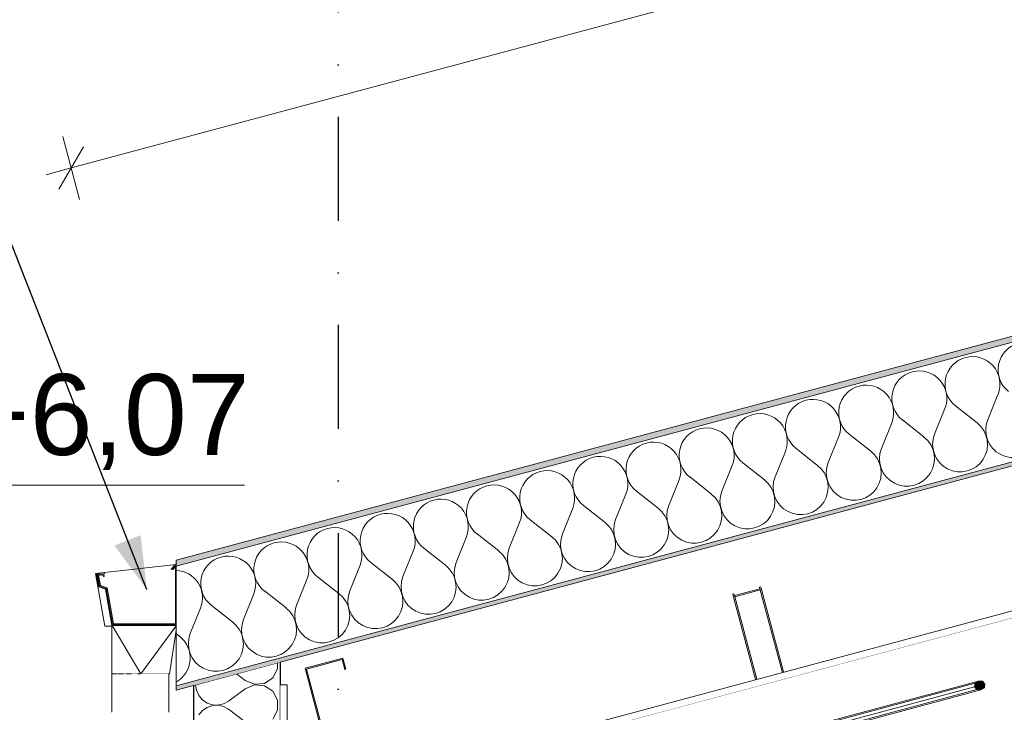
# Model space of a CAD drawing. Header units: millimetres. Extents: x -12989 to 381717, y -50461 to 30884.
# Tile 26 of 63: x 363235 to 364938, y -40151 to -38953. Entities that reach past the tile are written whole.
import ezdxf
from ezdxf.enums import TextEntityAlignment as Align

# ---------------------------------------------------------------- set-up
doc = ezdxf.new("R2010")
doc.units = ezdxf.units.MM
doc.header["$MEASUREMENT"] = 0
doc.linetypes.add('Kropki i Kreski', pattern=[360, 180, -90, 0, -90])
doc.linetypes.add('Wipeout_Contour', pattern=[1000, 0, -1000])
for name, color, linetype in [('A_WYM_SYTUACJA', 7, 'Continuous'), ('AS_Belki.Import IFC', 7, 'Continuous'), ('AS_Blachy.Import IFC', 7, 'Continuous'), ('Nowe_04-ŚCIANY DZIAŁOWE', 7, 'Continuous'), ('Nowe_A__DACHY', 7, 'Continuous'), ('Nowe_A__SCIANY', 7, 'Continuous'), ('Nowe_A_WN_WYPOSAZENIE', 7, 'Continuous'), ('Nowe_A_WYM', 7, 'Continuous'), ('Nowe_Drzwi Archicad', 7, 'Continuous'), ('Nowe_Warstwa IFC.Import IFC', 7, 'Continuous')]:
    doc.layers.add(name, color=color, linetype=linetype)
for name, color, linetype, lineweight in [('A_WYM_SYTUACJA_Nr_pióra__1', 7, 'Continuous', 13), ('A_WYM_SYTUACJA_Nr_pióra__45', 7, 'Continuous', 15), ('A_WYM_SYTUACJA_Nr_pióra__85', 7, 'Continuous', 13), ('AS_Belki.Import IFC_Nr_pióra__1', 7, 'Continuous', 13), ('AS_Belki.Import IFC_Nr_pióra__90', 7, 'Continuous', 13), ('AS_Blachy.Import IFC_Nr_pióra__4', 7, 'Continuous', 13), ('Nowe_A__DACHY_Nr_pióra__52', 7, 'Continuous', 15), ('Nowe_A__DACHY_Nr_pióra__72', 7, 'Continuous', 13), ('Nowe_A__SCIANY_Nr_pióra__27', 7, 'Continuous', 25), ('Nowe_A_OZN_ODNOSNIKI_Nr_pióra__85', 7, 'Continuous', 13), ('Nowe_A_WN_WYPOSAZENIE_Nr_pióra__2', 7, 'Continuous', 13), ('Nowe_A_WN_WYPOSAZENIE_Nr_pióra__24', 7, 'Continuous', 15), ('Nowe_A_WYM_Nr_pióra__1', 7, 'Continuous', 13), ('Nowe_A_WYM_Nr_pióra__45', 7, 'Continuous', 15), ('Nowe_A_WYM_Nr_pióra__85', 7, 'Continuous', 13), ('Nowe_Drzwi Archicad_Nr_pióra__101', 252, 'Continuous', 5), ('Nowe_Warstwa IFC.Import IFC_Nr_pióra__1', 7, 'Continuous', 13), ('Nowe_Warstwa IFC.Import IFC_Nr_pióra__25', 7, 'Continuous', 25)]:
    doc.layers.add(name, color=color, linetype=linetype, lineweight=lineweight)
for name, color, linetype, lineweight, true_color in [('Nowe_A__DACHY_Nr_pióra__162', 7, 'Continuous', 5, 0x6a6a6a), ('Nowe_A__DACHY_Nr_pióra__174', 7, 'Continuous', 5, 0x6a6a6a), ('Nowe_A__SCIANY_Nr_pióra__174', 7, 'Continuous', 5, 0x6a6a6a)]:
    doc.layers.add(name, color=color, linetype=linetype, lineweight=lineweight, true_color=true_color)
doc.styles.add('STYL_AUTOMATYCZNY_1', font='arial.ttf')
doc.styles.add('STYL_AUTOMATYCZNY_5', font='arial.ttf')
doc.dimstyles.new('STYL_AUTOMATYCZNY__1', dxfattribs={"dimtxt": 139.999998, "dimasz": 57, "dimexe": 0.18, "dimexo": 0.0625, "dimgap": 0, "dimtad": 1, "dimdec": 0, "dimlfac": 0.1, "dimzin": 0, "dimdsep": 46, "dimtxsty": 'STYL_AUTOMATYCZNY_5', "dimblk": 'ARROWHEAD_6', "dimblk1": 'ARROWHEAD_6', "dimblk2": 'ARROWHEAD_6', "dimcen": 0.09, "dimse1": 1, "dimse2": 1, "dimclrd": 7, "dimclre": 7, "dimclrt": 7, "dimadec": 0, "dimazin": 0, "dimtfac": 1, "dimtdec": 4, "dimtmove": 0, "dimatfit": 3, "dimfxl": 0, "dimtolj": 1, "dimtzin": 0, "dimarcsym": 0})
doc.dimstyles.new('STYL_AUTOMATYCZNY__3', dxfattribs={"dimtxt": 0.18, "dimasz": 91.2, "dimexe": 0.18, "dimexo": 0.0625, "dimgap": 0, "dimtad": 0, "dimtih": 1, "dimtoh": 1, "dimdec": 4, "dimzin": 0, "dimdsep": 46, "dimcen": 0.09, "dimadec": 0, "dimazin": 0, "dimtfac": 1, "dimtdec": 4, "dimtmove": 0, "dimatfit": 3, "dimldrblk": 'ARROWHEAD_5', "dimfxl": 0, "dimtolj": 1, "dimtzin": 0, "dimarcsym": 0})

# ---------------------------------------------------------------- blocks, each defined once
blk = doc.blocks.new('*X9', base_point=(363535.4, -45960.6))
at = {"layer": 'Nowe_A__SCIANY_Nr_pióra__174', "color": 251, "linetype": 'Continuous', "lineweight": 5, "true_color": 0x6a6a6a}
for p, q in [((363680.8, -40076.4), (363680.8, -40066)), ((363624.7, -40096.3), (363609.7, -40085)), ((363672.5, -40091.8), (363680.8, -40076.4)), ((363539, -40104), (363540.3, -40113.2)), ((363624.7, -40096.3), (363640.7, -40103)), ((363640.7, -40103.9), (363624.7, -40110.6)), ((363640.7, -40103), (363658, -40101.4)), ((363658, -40105.5), (363640.7, -40103.9)), ((363658, -40101.4), (363672.5, -40091.8)), ((363672.5, -40115.1), (363658, -40105.5)), ((363540.3, -40113.2), (363544.3, -40122.2)), ((363544.3, -40122.2), (363550.6, -40129.8)), ((363624.7, -40110.6), (363596.1, -40132)), ((363680.8, -40130.5), (363672.5, -40115.1)), ((363550.6, -40129.8), (363558.7, -40135.4)), ((363558.7, -40135.4), (363568.1, -40138.5)), ((363568.1, -40139.8), (363558.7, -40142.9)), ((363568.1, -40138.5), (363577.9, -40139)), ((363577.9, -40139.3), (363568.1, -40139.8)), ((363577.9, -40139), (363587.5, -40136.8)), ((363587.5, -40141.5), (363577.9, -40139.3)), ((363587.5, -40136.8), (363596.1, -40132)), ((363596.1, -40146.3), (363587.5, -40141.5)), ((363680.8, -40147.9), (363680.8, -40130.5)), ((363550.6, -40148.5), (363544.3, -40156.1)), ((363558.7, -40142.9), (363550.6, -40148.5)), ((363624.7, -40167.7), (363596.1, -40146.3)), ((363672.5, -40163.2), (363680.8, -40147.9))]:
    blk.add_line(p, q, dxfattribs=at)
blk = doc.blocks.new('ElemPrzekroju_1_1', base_point=(363535.4, -45960.6))
at = {"color": 254, "linetype": 'Wipeout_Contour', "lineweight": 0, "ltscale": 5854869.738324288}
blk.add_wipeout([(363685.4, -40640.6), (363685.4, -40064.8), (363535.4, -40104.9), (363535.4, -40640.6), (363555.4, -40660.6), (363535.4, -40680.6), (363535.4, -41640.6), (363555.4, -41660.6), (363535.4, -41680.6), (363535.4, -41960.6), (363685.4, -41960.6), (363685.4, -41680.6), (363665.4, -41660.6), (363685.4, -41640.6), (363685.4, -40680.6), (363665.4, -40660.6)], dxfattribs=at).dxf.layer = 'Nowe_A__SCIANY'
at = {"layer": 'Nowe_A__SCIANY_Nr_pióra__27', "color": 7, "linetype": 'Continuous', "lineweight": 25}
for p, q in [((363685.4, -40064.8), (363535.4, -40104.9)), ((363685.4, -40064.8), (363685.4, -40640.6)), ((363535.4, -40104.9), (363535.4, -40640.6))]:
    blk.add_line(p, q, dxfattribs=at)
at = {"layer": 'Nowe_A__SCIANY', "lineweight": 0}
blk.add_blockref('*X9', (363535.4, -45960.6), dxfattribs=at)
blk = doc.blocks.new('ElemPrzekroju_10_1', base_point=(363535.4, -45960.6))
at = {"color": 254, "linetype": 'Wipeout_Contour', "lineweight": 0, "ltscale": 9505843.940757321}
blk.add_wipeout([(363505.4, -39896), (363365.9, -39911.1), (363382.1, -40002.7), (363393.9, -40002.7), (363393.9, -39999.8), (363383.1, -39938.5), (363371.6, -39934.3), (363367.7, -39912.3), (363381.1, -39909.9), (363381.4, -39911.6), (363379.9, -39911.8), (363380.8, -39916.6), (363379.3, -39916.8), (363378.7, -39913.4), (363371.1, -39914.7), (363374.2, -39932.1), (363385.8, -39936.3), (363396.7, -39998.2), (363503.9, -39998.2), (363503.9, -39900.4), (363499.7, -39904.7), (363498.6, -39903.6), (363497.5, -39904.7), (363496.5, -39903.6), (363502.9, -39897.2), (363505.4, -39897.2)], dxfattribs=at).dxf.layer = 'Nowe_A_WN_WYPOSAZENIE'
at = {"layer": 'Nowe_A_WN_WYPOSAZENIE_Nr_pióra__2', "color": 7, "linetype": 'Continuous', "lineweight": 13}
for p, q in [((363505.4, -39896), (363365.9, -39911.1)), ((363365.9, -39911.1), (363382.1, -40002.7)), ((363382.1, -40002.7), (363393.9, -40002.7))]:
    blk.add_line(p, q, dxfattribs=at)
blk = doc.blocks.new('ElemPrzekroju_12_1', base_point=(363535.4, -45960.6))
at = {"layer": 'Nowe_Drzwi Archicad_Nr_pióra__101', "color": 252, "linetype": 'Continuous', "lineweight": 5}
for p, q in [((364011.9, -40368.3), (367073, -39548.1)), ((364012.5, -40370.2), (367073.5, -39550)), ((364514.8, -39934.9), (364516.8, -39934.3)), ((364515.6, -39937.8), (364514.8, -39934.9)), ((364516.8, -39934.3), (364518.1, -39939.2)), ((364468.5, -39947.3), (364470.4, -39946.8)), ((364469.8, -39952.1), (364468.5, -39947.3)), ((364518.1, -39939.2), (364469.8, -39952.1)), ((364561.3, -40293.6), (364469.8, -39952.1)), ((364470.4, -39946.8), (364471.2, -39949.7)), ((364471.2, -39949.7), (364515.6, -39937.8)), ((364563.2, -40293), (364471.2, -39949.7)), ((364580.9, -40181.3), (364515.6, -39937.8)), ((364582.8, -40180.7), (364518.1, -39939.2))]:
    blk.add_line(p, q, dxfattribs=at)
blk = doc.blocks.new('ElemPrzekroju_16_1', base_point=(363535.4, -45960.6))
at = {"color": 254, "linetype": 'Wipeout_Contour', "lineweight": 0, "ltscale": 2194110.132024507}
blk.add_wipeout([(363496.5, -39903.6), (363497.5, -39904.7), (363503.5, -39898.7), (363505.4, -39898.7), (363505.4, -39897.2), (363502.9, -39897.2)], dxfattribs=at).dxf.layer = 'Nowe_A_WN_WYPOSAZENIE'
at = {"color": 254, "linetype": 'Wipeout_Contour', "lineweight": 0, "ltscale": 1462376.91614216}
blk.add_wipeout([(363393.9, -39999.8), (363393.9, -39999.8), (363393.9, -40084.7), (363396.4, -40084.7)], dxfattribs=at).dxf.layer = 'Nowe_A_WN_WYPOSAZENIE'
at = {"color": 254, "linetype": 'Wipeout_Contour', "lineweight": 0, "ltscale": 1462386.217249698}
blk.add_wipeout([(363393.9, -39999.8), (363396.4, -40084.7), (363403.5, -40084.7), (363393.9, -40000)], dxfattribs=at).dxf.layer = 'Nowe_A_WN_WYPOSAZENIE'
at = {"color": 254, "linetype": 'Wipeout_Contour', "lineweight": 0, "ltscale": 1827994.10666102}
blk.add_wipeout([(363393.9, -40000), (363403.5, -40084.7), (363414.5, -40084.7), (363394.3, -40001.2), (363394.1, -40001.2)], dxfattribs=at).dxf.layer = 'Nowe_A_WN_WYPOSAZENIE'
at = {"color": 254, "linetype": 'Wipeout_Contour', "lineweight": 0, "ltscale": 1462429.976829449}
blk.add_wipeout([(363394.3, -40001.2), (363414.5, -40084.7), (363428.5, -40084.7), (363394.5, -40001.2)], dxfattribs=at).dxf.layer = 'Nowe_A_WN_WYPOSAZENIE'
at = {"color": 254, "linetype": 'Wipeout_Contour', "lineweight": 0, "ltscale": 1462459.611796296}
blk.add_wipeout([(363394.5, -40001.2), (363428.5, -40084.7), (363443.9, -40084.7), (363394.8, -40001.2)], dxfattribs=at).dxf.layer = 'Nowe_A_WN_WYPOSAZENIE'
at = {"color": 254, "linetype": 'Wipeout_Contour', "lineweight": 0, "ltscale": 1462710.137824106}
blk.add_wipeout([(363443.9, -40084.7), (363459.4, -40084.7), (363505.4, -40002.4), (363505.4, -40001.7)], dxfattribs=at).dxf.layer = 'Nowe_A_WN_WYPOSAZENIE'
at = {"color": 254, "linetype": 'Wipeout_Contour', "lineweight": 0, "ltscale": 1462739.492988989}
blk.add_wipeout([(363459.4, -40084.7), (363473.3, -40084.7), (363505.4, -40003.5), (363505.4, -40002.4)], dxfattribs=at).dxf.layer = 'Nowe_A_WN_WYPOSAZENIE'
at = {"color": 254, "linetype": 'Wipeout_Contour', "lineweight": 0, "ltscale": 1462764.627064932}
blk.add_wipeout([(363473.3, -40084.7), (363484.4, -40084.7), (363505.4, -40005.3), (363505.4, -40003.5)], dxfattribs=at).dxf.layer = 'Nowe_A_WN_WYPOSAZENIE'
at = {"color": 254, "linetype": 'Wipeout_Contour', "lineweight": 0, "ltscale": 1462783.177244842}
blk.add_wipeout([(363484.4, -40084.7), (363491.5, -40084.7), (363505.4, -40007.9), (363505.4, -40005.3)], dxfattribs=at).dxf.layer = 'Nowe_A_WN_WYPOSAZENIE'
at = {"color": 254, "linetype": 'Wipeout_Contour', "lineweight": 0, "ltscale": 1462793.282856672}
blk.add_wipeout([(363491.5, -40084.7), (363493.9, -40084.7), (363505.4, -40009.5), (363505.4, -40007.9)], dxfattribs=at).dxf.layer = 'Nowe_A_WN_WYPOSAZENIE'
at = {"color": 254, "linetype": 'Wipeout_Contour', "lineweight": 0, "ltscale": 1462636.382376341}
blk.add_wipeout([(363505.4, -40001.2), (363394.8, -40001.2), (363443.9, -40084.7), (363505.4, -40001.7)], dxfattribs=at).dxf.layer = 'Nowe_A_WN_WYPOSAZENIE'
at = {"layer": 'Nowe_A_WN_WYPOSAZENIE_Nr_pióra__2', "color": 7, "linetype": 'Continuous', "lineweight": 13}
for p, q in [((363394.1, -40084.7), (363393.9, -40084.7)), ((363396.4, -40084.7), (363396.2, -40084.7)), ((363397.1, -40084.7), (363396.4, -40084.7)), ((363403.5, -40084.7), (363403, -40084.7)), ((363405.1, -40084.7), (363403.5, -40084.7)), ((363414.5, -40084.7), (363414, -40084.7)), ((363418, -40084.7), (363414.5, -40084.7)), ((363428.5, -40084.7), (363427.9, -40084.7)), ((363438.4, -40084.7), (363428.5, -40084.7)), ((363443.9, -40084.7), (363443.6, -40084.7)), ((363459.4, -40084.7), (363443.9, -40084.7)), ((363473.3, -40084.7), (363459.4, -40084.7)), ((363484.4, -40084.7), (363473.3, -40084.7)), ((363486.5, -40084.7), (363484.4, -40084.7)), ((363491.5, -40084.7), (363486.8, -40084.7)), ((363492.5, -40084.7), (363491.5, -40084.7)), ((363493.9, -40084.7), (363492.6, -40084.7))]:
    blk.add_line(p, q, dxfattribs=at)
at = {"color": 254, "linetype": 'Wipeout_Contour', "lineweight": 0, "ltscale": 5118217.079789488}
blk.add_wipeout([(363367.7, -39912.3), (363371.6, -39934.3), (363383.1, -39938.5), (363394.1, -40001.2), (363505.4, -40001.2), (363505.4, -39999.7), (363395.4, -39999.7), (363384.4, -39937.4), (363372.9, -39933.2), (363369.4, -39913.5), (363379.9, -39911.7), (363379.9, -39911.8), (363381.4, -39911.6), (363381.1, -39909.9)], dxfattribs=at).dxf.layer = 'Nowe_A_WN_WYPOSAZENIE'
at = {"layer": 'Nowe_A_WN_WYPOSAZENIE_Nr_pióra__2', "color": 7, "linetype": 'Continuous', "lineweight": 13}
blk.add_line((363493.9, -40084.7), (363505.4, -40009.5), dxfattribs=at)
at = {"color": 254, "linetype": 'Wipeout_Contour', "lineweight": 0, "ltscale": 6946649.392076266}
blk.add_wipeout([(363503.5, -39898.7), (363498.6, -39903.6), (363499.7, -39904.7), (363503.9, -39900.4), (363503.9, -39998.2), (363396.7, -39998.2), (363385.8, -39936.3), (363374.2, -39932.1), (363371.1, -39914.7), (363378.7, -39913.4), (363379.3, -39916.8), (363380.8, -39916.6), (363379.9, -39911.7), (363369.4, -39913.5), (363372.9, -39933.2), (363384.4, -39937.4), (363395.4, -39999.7), (363505.4, -39999.7), (363505.4, -39898.7)], dxfattribs=at).dxf.layer = 'Nowe_A_WN_WYPOSAZENIE'
at = {"layer": 'Nowe_A_WN_WYPOSAZENIE_Nr_pióra__2', "color": 7, "linetype": 'Continuous', "lineweight": 13}
for p, q in [((363502.9, -39897.2), (363496.5, -39903.6)), ((363505.4, -39897.2), (363502.9, -39897.2)), ((363381.1, -39909.9), (363367.7, -39912.3)), ((363367.7, -39912.3), (363371.6, -39934.3)), ((363379.9, -39911.8), (363381.4, -39911.6)), ((363381.4, -39911.6), (363381.1, -39909.9)), ((363496.5, -39903.6), (363497.5, -39904.7)), ((363497.5, -39904.7), (363498.6, -39903.6)), ((363371.6, -39934.3), (363383.1, -39938.5)), ((363383.1, -39938.5), (363394.1, -40001.2)), ((363393.9, -40084.7), (363393.9, -39999.8)), ((363394.1, -40001.2), (363505.4, -40001.2)), ((363443.9, -40084.7), (363394.8, -40001.2)), ((363443.9, -40084.7), (363505.4, -40001.7))]:
    blk.add_line(p, q, dxfattribs=at)
at = {"layer": 'Nowe_A_WN_WYPOSAZENIE_Nr_pióra__24', "color": 7, "linetype": 'Continuous', "lineweight": 15}
for p, q in [((363503.5, -39898.7), (363498.6, -39903.6)), ((363503.9, -39900.4), (363499.7, -39904.7)), ((363505.4, -39898.7), (363503.5, -39898.7)), ((363503.9, -39900.4), (363503.9, -39998.2)), ((363379.9, -39911.7), (363369.4, -39913.5)), ((363369.4, -39913.5), (363372.9, -39933.2)), ((363378.7, -39913.4), (363371.1, -39914.7)), ((363371.1, -39914.7), (363374.2, -39932.1)), ((363378.7, -39913.4), (363379.3, -39916.8)), ((363380.8, -39916.6), (363379.3, -39916.8)), ((363379.9, -39911.7), (363380.8, -39916.6)), ((363498.6, -39903.6), (363499.7, -39904.7)), ((363372.9, -39933.2), (363384.4, -39937.4)), ((363374.2, -39932.1), (363385.8, -39936.3)), ((363385.8, -39936.3), (363396.7, -39998.2)), ((363384.4, -39937.4), (363395.4, -39999.7)), ((363505.4, -39999.7), (363395.4, -39999.7)), ((363503.9, -39998.2), (363396.7, -39998.2))]:
    blk.add_line(p, q, dxfattribs=at)
blk = doc.blocks.new('ElemPrzekroju_17_1', base_point=(363535.4, -45960.6))
at = {"color": 254, "linetype": 'Wipeout_Contour', "lineweight": 0, "ltscale": 1462787.264379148}
blk.add_wipeout([(363486.6, -40151.5), (363492.6, -40151.5), (363492.6, -40084.7), (363486.6, -40084.7)], dxfattribs=at).dxf.layer = 'Nowe_A_WN_WYPOSAZENIE'
at = {"color": 254, "linetype": 'Wipeout_Contour', "lineweight": 0, "ltscale": 1462753.26908695}
blk.add_wipeout([(363486.6, -40084.7), (363475.5, -40084.7), (363475.5, -40151.5), (363486.6, -40151.5)], dxfattribs=at).dxf.layer = 'Nowe_A_WN_WYPOSAZENIE'
at = {"layer": 'Nowe_A_WN_WYPOSAZENIE_Nr_pióra__2', "color": 7, "linetype": 'Continuous', "lineweight": 13}
for p, q in [((363492.6, -40084.7), (363492.5, -40084.7)), ((363492.6, -40151.5), (363492.6, -40084.7))]:
    blk.add_line(p, q, dxfattribs=at)
at = {"color": 254, "linetype": 'Wipeout_Contour', "lineweight": 0, "ltscale": 1462701.184847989}
blk.add_wipeout([(363475.5, -40084.7), (363460.4, -40084.7), (363460.4, -40151.5), (363475.5, -40151.5)], dxfattribs=at).dxf.layer = 'Nowe_A_WN_WYPOSAZENIE'
at = {"color": 254, "linetype": 'Wipeout_Contour', "lineweight": 0, "ltscale": 1462637.29421609}
blk.add_wipeout([(363460.4, -40084.7), (363443.3, -40084.7), (363443.3, -40151.5), (363460.4, -40151.5)], dxfattribs=at).dxf.layer = 'Nowe_A_WN_WYPOSAZENIE'
at = {"color": 254, "linetype": 'Wipeout_Contour', "lineweight": 0, "ltscale": 1462569.302972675}
blk.add_wipeout([(363426.2, -40151.5), (363443.3, -40151.5), (363443.3, -40084.7), (363426.2, -40084.7)], dxfattribs=at).dxf.layer = 'Nowe_A_WN_WYPOSAZENIE'
at = {"layer": 'Nowe_A_WN_WYPOSAZENIE_Nr_pióra__2', "color": 7, "linetype": 'Continuous', "lineweight": 13}
for p, q in [((363443.3, -40084.7), (363438.4, -40084.7)), ((363443.6, -40084.7), (363443.3, -40084.7))]:
    blk.add_line(p, q, dxfattribs=at)
at = {"color": 254, "linetype": 'Wipeout_Contour', "lineweight": 0, "ltscale": 1462505.412190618}
blk.add_wipeout([(363411.2, -40084.7), (363411.2, -40151.5), (363426.2, -40151.5), (363426.2, -40084.7)], dxfattribs=at).dxf.layer = 'Nowe_A_WN_WYPOSAZENIE'
at = {"layer": 'Nowe_A_WN_WYPOSAZENIE_Nr_pióra__2', "color": 7, "linetype": 'Continuous', "lineweight": 13}
blk.add_line((363427.9, -40084.7), (363426.2, -40084.7), dxfattribs=at)
at = {"color": 254, "linetype": 'Wipeout_Contour', "lineweight": 0, "ltscale": 1462453.328428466}
blk.add_wipeout([(363400, -40084.7), (363400, -40151.5), (363411.2, -40151.5), (363411.2, -40084.7)], dxfattribs=at).dxf.layer = 'Nowe_A_WN_WYPOSAZENIE'
at = {"layer": 'Nowe_A_WN_WYPOSAZENIE_Nr_pióra__2', "color": 7, "linetype": 'Continuous', "lineweight": 13}
for p, q in [((363414, -40084.7), (363411.2, -40084.7)), ((363426.2, -40084.7), (363418, -40084.7))]:
    blk.add_line(p, q, dxfattribs=at)
at = {"color": 254, "linetype": 'Wipeout_Contour', "lineweight": 0, "ltscale": 1462419.332570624}
blk.add_wipeout([(363400, -40084.7), (363394.1, -40084.7), (363394.1, -40151.5), (363400, -40151.5)], dxfattribs=at).dxf.layer = 'Nowe_A_WN_WYPOSAZENIE'
at = {"layer": 'Nowe_A_WN_WYPOSAZENIE_Nr_pióra__2', "color": 7, "linetype": 'Continuous', "lineweight": 13}
for p, q in [((363396.2, -40084.7), (363394.1, -40084.7)), ((363394.1, -40151.5), (363394.1, -40084.7)), ((363400, -40084.7), (363397.1, -40084.7)), ((363403, -40084.7), (363400, -40084.7)), ((363411.2, -40084.7), (363405.1, -40084.7))]:
    blk.add_line(p, q, dxfattribs=at)
blk = doc.blocks.new('ElemPrzekroju_19_1', base_point=(363535.4, -45960.6))
at = {"color": 254, "linetype": 'Wipeout_Contour', "lineweight": 0, "ltscale": 18532288.84054093}
blk.add_wipeout([(364085.4, -40868.8), (364085.4, -45960.6), (365405.4, -45960.6), (365385.4, -45940.6), (365385.4, -44980.6), (365405.4, -44960.6), (365385.4, -44940.6), (365385.4, -43980.6), (365405.4, -43960.6), (365385.4, -43940.6), (365385.4, -42980.6), (365405.4, -42960.6), (365385.4, -42940.6), (365385.4, -42890.6), (365535.4, -42890.6), (365535.4, -42940.6), (365515.4, -42960.6), (365535.4, -42980.6), (365535.4, -43940.6), (365515.4, -43960.6), (365535.4, -43980.6), (365535.4, -44940.6), (365515.4, -44960.6), (365535.4, -44980.6), (365535.4, -45940.6), (365515.4, -45960.6), (368165.8, -45960.6), (368165.8, -43900.6), (369175.8, -43900.6), (369175.8, -45960.6), (377985.4, -45960.6), (377985.4, -40868.8), (377979.8, -40879.2), (376871, -40282.5), (376876.7, -40272), (376874.1, -40270.6), (376865.7, -40301.8), (376827, -40291.4), (376832.2, -40272.1), (371041.4, -38720.5), (371041.4, -38736.8), (371029.4, -38736.8), (371029.4, -38720.5), (365238.6, -40272.1), (365243.8, -40291.4), (365205.1, -40301.8), (365196.8, -40270.6), (365194.1, -40272), (365199.8, -40282.5), (364091, -40879.2)], dxfattribs=at).dxf.layer = 'Nowe_04-ŚCIANY DZIAŁOWE'
blk = doc.blocks.new('ElemPrzekroju_61_1', base_point=(363535.4, -45960.6))
at = {"color": 254, "linetype": 'Wipeout_Contour', "lineweight": 0, "ltscale": 1466658.789403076}
blk.add_wipeout([(365106.8, -39934.7), (363817.7, -40280.1), (363820.8, -40291.7), (365109.9, -39946.3)], dxfattribs=at).dxf.layer = 'AS_Blachy.Import IFC'
at = {"layer": 'AS_Blachy.Import IFC_Nr_pióra__4', "color": 7, "linetype": 'Continuous', "lineweight": 13}
for p, q in [((363817.7, -40280.1), (365106.8, -39934.7)), ((365109.9, -39946.3), (365106.8, -39934.7)), ((363820.8, -40291.7), (365109.9, -39946.3))]:
    blk.add_line(p, q, dxfattribs=at)
blk = doc.blocks.new('ElemPrzekroju_68_1', base_point=(363535.4, -45960.6))
at = {"color": 254, "linetype": 'Wipeout_Contour', "lineweight": 0, "ltscale": 1463613.13223832}
blk.add_wipeout([(363685.4, -40239.5), (363697.4, -40239.5), (363697.4, -40104.1), (363685.4, -40104.1)], dxfattribs=at).dxf.layer = 'AS_Blachy.Import IFC'
at = {"layer": 'AS_Blachy.Import IFC_Nr_pióra__4', "color": 7, "linetype": 'Continuous', "lineweight": 13}
for p, q in [((363697.4, -40104.1), (363685.4, -40104.1)), ((363697.4, -40239.5), (363697.4, -40104.1))]:
    blk.add_line(p, q, dxfattribs=at)
blk = doc.blocks.new('ElemPrzekroju_83_1', base_point=(363535.4, -45960.6))
at = {"color": 254, "linetype": 'Wipeout_Contour', "lineweight": 0, "ltscale": 8443557.957449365}
blk.add_wipeout([(364085.4, -40314), (364893.9, -40097.4), (364900.8, -40097.9), (364904.9, -40102.7), (364903.8, -40108.9), (364898, -40112.8), (364085.4, -40330.6), (364085.4, -40868.6), (365196.8, -40270.6), (365188.6, -40240), (365169.2, -40245.1), (365163.5, -40223.9), (365182.9, -40218.7), (365156.2, -40119.2), (365136.9, -40124.4), (365131.2, -40103.2), (365150.5, -40098), (365123.9, -39998.5), (365104.5, -40003.7), (365098.8, -39982.4), (365118.2, -39977.2), (365109.9, -39946.3), (364085.4, -40220.8)], dxfattribs=at).dxf.layer = 'AS_Blachy.Import IFC'
at = {"layer": 'AS_Blachy.Import IFC_Nr_pióra__4', "color": 7, "linetype": 'Continuous', "lineweight": 13}
for p, q in [((364085.4, -40220.8), (364085.4, -40224.1)), ((365194.1, -40272), (365196.8, -40270.6))]:
    blk.add_line(p, q, dxfattribs=at)
blk = doc.blocks.new('*X99', base_point=(363535.4, -45960.6))
at = {"layer": 'Nowe_A__DACHY_Nr_pióra__174', "color": 251, "linetype": 'Continuous', "lineweight": 5, "true_color": 0x6a6a6a}
for p, q in [((364909.7, -39645.6), (364927.4, -39601.5)), ((364817.7, -39670.3), (364835.5, -39626.1)), ((364891.3, -39650.6), (364853.9, -39621.2)), ((364799.3, -39675.2), (364761.9, -39645.8)), ((364725.7, -39694.9), (364743.5, -39650.8)), ((364633.7, -39719.6), (364651.5, -39675.4)), ((364707.3, -39699.9), (364669.9, -39670.5)), ((364615.3, -39724.5), (364577.9, -39695.1)), ((364541.7, -39744.2), (364559.5, -39700.1)), ((364449.7, -39768.9), (364467.5, -39724.7)), ((364523.3, -39749.2), (364485.9, -39719.8)), ((364357.8, -39793.5), (364375.5, -39749.4)), ((364431.3, -39773.8), (364393.9, -39744.4)), ((364265.8, -39818.2), (364283.5, -39774)), ((364339.4, -39798.5), (364301.9, -39769.1)), ((364173.8, -39842.8), (364191.5, -39798.6)), ((364247.4, -39823.1), (364209.9, -39793.7)), ((364081.8, -39867.5), (364099.5, -39823.3)), ((364155.4, -39847.8), (364117.9, -39818.4)), ((363989.8, -39892.1), (364007.5, -39847.9)), ((364063.4, -39872.4), (364025.9, -39843)), ((363971.4, -39897.1), (363933.9, -39867.7)), ((363897.8, -39916.8), (363915.5, -39872.6)), ((363805.8, -39941.4), (363823.5, -39897.2)), ((363879.4, -39921.7), (363841.9, -39892.3)), ((363787.4, -39946.4), (363749.9, -39917)), ((363713.8, -39966.1), (363731.5, -39921.9)), ((363621.8, -39990.7), (363639.5, -39946.5)), ((363695.4, -39971), (363657.9, -39941.6)), ((363529.8, -40015.4), (363547.6, -39971.2)), ((363603.4, -39995.7), (363566, -39966.3)), ((363511.4, -40020.3), (363505.4, -40015.6))]:
    blk.add_line(p, q, dxfattribs=at)
for centre, start, end in [((364975.2, -39559.1), 105, 231.8699), ((364883.3, -39583.7), 105, 231.8699), ((364883.3, -39583.7), 338.1301, 105), ((364791.3, -39608.4), 105, 231.8699), ((364791.3, -39608.4), 338.1301, 105), ((364699.3, -39633), 105, 231.8699), ((364699.3, -39633), 338.1301, 105), ((364607.3, -39657.7), 105, 231.8699), ((364607.3, -39657.7), 338.1301, 105), ((364953.9, -39663.4), 158.1301, 51.8699), ((364515.3, -39682.3), 105, 231.8699), ((364515.3, -39682.3), 338.1301, 105), ((364423.3, -39707), 105, 231.8699), ((364423.3, -39707), 338.1301, 105), ((364861.9, -39688), 158.1301, 51.8699), ((364769.9, -39712.7), 158.1301, 51.8699), ((364331.3, -39731.6), 105, 231.8699), ((364331.3, -39731.6), 338.1301, 105), ((364239.3, -39756.3), 105, 231.8699), ((364239.3, -39756.3), 338.1301, 105), ((364677.9, -39737.3), 158.1301, 51.8699), ((364585.9, -39762), 158.1301, 51.8699), ((364147.3, -39780.9), 105, 231.8699), ((364147.3, -39780.9), 338.1301, 105), ((364493.9, -39786.6), 158.1301, 51.8699), ((364055.3, -39805.6), 105, 231.8699), ((364055.3, -39805.6), 338.1301, 105), ((363963.3, -39830.2), 338.1301, 105), ((364401.9, -39811.3), 158.1301, 51.8699), ((363963.3, -39830.2), 105, 231.8699), ((364310, -39835.9), 158.1301, 51.8699), ((363871.3, -39854.9), 105, 231.8699), ((363871.3, -39854.9), 338.1301, 105), ((363779.3, -39879.5), 105, 231.8699), ((363779.3, -39879.5), 338.1301, 105), ((364218, -39860.6), 158.1301, 51.8699), ((364126, -39885.2), 158.1301, 51.8699), ((363687.3, -39904.2), 105, 231.8699), ((363687.3, -39904.2), 338.1301, 105), ((363595.4, -39928.8), 105, 231.8699), ((363595.4, -39928.8), 338.1301, 105), ((364034, -39909.9), 158.1301, 51.8699), ((363942, -39934.5), 158.1301, 51.8699), ((363503.4, -39953.5), 338.1301, 87.5411), ((363850, -39959.2), 158.1301, 51.8699), ((363758, -39983.8), 158.1301, 51.8699), ((363666, -40008.5), 158.1301, 51.8699), ((363574, -40033.1), 158.1301, 51.8699), ((363482, -40057.8), 299.4189, 51.8699)]:
    blk.add_arc(centre, 47.6, start, end, dxfattribs=at)
blk = doc.blocks.new('*X100', base_point=(363535.4, -45960.6))
at = {"layer": 'Nowe_A__DACHY_Nr_pióra__162', "linetype": 'Continuous', "lineweight": 5, "true_color": 0x6a6a6a}
blk.add_hatch(color=251, dxfattribs=at).paths.add_polyline_path([(363505.4, -40105.7), (363505.4, -40113), (371035.4, -38095.3), (371035.4, -38088.1)])
blk = doc.blocks.new('ElemPrzekroju_85_1', base_point=(363535.4, -45960.6))
at = {"layer": 'Nowe_A__DACHY_Nr_pióra__162', "linetype": 'Continuous', "lineweight": 0, "true_color": 0x353535}
blk.add_hatch(color=250, dxfattribs=at).paths.add_polyline_path([(371035.4, -37870.7), (363505.4, -39888.3), (363505.4, -39898.7), (371035.4, -37881)])
at = {"color": 254, "linetype": 'Wipeout_Contour', "lineweight": 0, "ltscale": 1477349.010980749}
blk.add_wipeout([(363505.4, -40105.7), (371035.4, -38088.1), (371035.4, -37881), (363505.4, -39898.7)], dxfattribs=at).dxf.layer = 'Nowe_A__DACHY'
at = {"layer": 'Nowe_A__DACHY', "lineweight": 0}
blk.add_blockref('*X99', (363535.4, -45960.6), dxfattribs=at)
at = {"color": 254, "linetype": 'Wipeout_Contour', "lineweight": 0, "ltscale": 1477394.281403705}
blk.add_wipeout([(363505.4, -40105.7), (363505.4, -40113), (371035.4, -38095.3), (371035.4, -38088.1)], dxfattribs=at).dxf.layer = 'Nowe_A__DACHY'
at = {"layer": 'Nowe_A__DACHY_Nr_pióra__52', "color": 7, "linetype": 'Continuous', "lineweight": 15}
for p, q in [((371035.4, -37870.7), (363505.4, -39888.3)), ((371035.4, -37881), (363505.4, -39898.7)), ((371035.4, -38088.1), (363505.4, -40105.7)), ((363505.4, -39888.3), (363505.4, -39898.7)), ((363505.4, -39898.7), (363505.4, -39999.7))]:
    blk.add_line(p, q, dxfattribs=at)
at = {"layer": 'Nowe_A__DACHY_Nr_pióra__52', "color": 7, "linetype": 'Continuous', "lineweight": 15, "flags": 128}
blk.add_lwpolyline([(363505.4, -39999.7), (363505.4, -40105.7), (363505.4, -40113)], dxfattribs=at)
at = {"layer": 'Nowe_A__DACHY_Nr_pióra__72', "color": 7, "linetype": 'Continuous', "lineweight": 13}
for p, q in [((371035.4, -38095.3), (363685.4, -40064.8)), ((363535.4, -40104.9), (363505.4, -40113))]:
    blk.add_line(p, q, dxfattribs=at)
at = {"layer": 'Nowe_A__DACHY', "lineweight": 0}
blk.add_blockref('*X100', (363535.4, -45960.6), dxfattribs=at)
blk = doc.blocks.new('ElemPrzekroju_111_1', base_point=(363535.4, -45960.6))
at = {"color": 254, "linetype": 'Wipeout_Contour', "lineweight": 0, "ltscale": 1464510.142457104}
blk.add_wipeout([(363890.4, -40382.8), (363897.4, -40380.9), (363897.4, -40378.5), (363890.4, -40380.4)], dxfattribs=at).dxf.layer = 'AS_Belki.Import IFC'
at = {"color": 254, "linetype": 'Wipeout_Contour', "lineweight": 0, "ltscale": 1466453.017850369}
blk.add_wipeout([(364891.1, -40112.3), (363900.4, -40377.7), (363900.4, -40380.1), (364898, -40112.8)], dxfattribs=at).dxf.layer = 'AS_Belki.Import IFC'
at = {"layer": 'AS_Belki.Import IFC_Nr_pióra__1', "color": 7, "linetype": 'Continuous', "lineweight": 13}
blk.add_line((364904.9, -40102.7), (364903.8, -40108.9), dxfattribs=at)
at = {"color": 254, "linetype": 'Wipeout_Contour', "lineweight": 0, "ltscale": 1464508.315691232}
blk.add_wipeout([(363890.4, -40374.5), (363890.4, -40380.4), (363897.4, -40378.5), (363897.4, -40372.7)], dxfattribs=at).dxf.layer = 'AS_Belki.Import IFC'
at = {"color": 254, "linetype": 'Wipeout_Contour', "lineweight": 0, "ltscale": 1466440.557151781}
blk.add_wipeout([(364887, -40107.5), (363900.4, -40371.9), (363900.4, -40377.7), (364891.1, -40112.3)], dxfattribs=at).dxf.layer = 'AS_Belki.Import IFC'
at = {"color": 254, "linetype": 'Wipeout_Contour', "lineweight": 0, "ltscale": 1466439.990659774}
blk.add_wipeout([(363900.4, -40366), (364888.2, -40101.3), (364893.9, -40097.4), (363900.4, -40363.6)], dxfattribs=at).dxf.layer = 'AS_Belki.Import IFC'
at = {"layer": 'AS_Belki.Import IFC_Nr_pióra__1', "color": 7, "linetype": 'Continuous', "lineweight": 13}
for p, q in [((364900.8, -40097.9), (364904.9, -40102.7)), ((364903.8, -40108.9), (364898, -40112.8))]:
    blk.add_line(p, q, dxfattribs=at)
at = {"color": 254, "linetype": 'Wipeout_Contour', "lineweight": 0, "ltscale": 1464503.906077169}
blk.add_wipeout([(363890.4, -40366.3), (363890.4, -40368.7), (363897.4, -40366.8), (363897.4, -40364.4)], dxfattribs=at).dxf.layer = 'AS_Belki.Import IFC'
at = {"color": 254, "linetype": 'Wipeout_Contour', "lineweight": 0, "ltscale": 1466435.15863281}
blk.add_wipeout([(363900.4, -40371.9), (364887, -40107.5), (364888.2, -40101.3), (363900.4, -40366)], dxfattribs=at).dxf.layer = 'AS_Belki.Import IFC'
at = {"layer": 'AS_Belki.Import IFC', "linetype": 'Continuous', "lineweight": 0, "true_color": 0x000000}
blk.add_hatch(color=18, dxfattribs=at).paths.add_polyline_path([(364898, -40112.8), (364903.8, -40108.9), (364904.9, -40102.7), (364900.8, -40097.9), (364893.9, -40097.4), (364888.2, -40101.3), (364887, -40107.5), (364891.1, -40112.3)])
at = {"layer": 'AS_Belki.Import IFC_Nr_pióra__1', "color": 7, "linetype": 'Continuous', "lineweight": 13}
for p, q in [((364888.2, -40101.3), (364887, -40107.5)), ((364887, -40107.5), (364891.1, -40112.3)), ((364893.9, -40097.4), (364888.2, -40101.3)), ((364893.9, -40097.4), (364900.8, -40097.9)), ((364891.1, -40112.3), (364898, -40112.8))]:
    blk.add_line(p, q, dxfattribs=at)
at = {"color": 254, "linetype": 'Wipeout_Contour', "lineweight": 0, "ltscale": 1464505.73250524}
blk.add_wipeout([(363890.4, -40368.7), (363890.4, -40374.5), (363897.4, -40372.7), (363897.4, -40366.8)], dxfattribs=at).dxf.layer = 'AS_Belki.Import IFC'
at = {"layer": 'AS_Belki.Import IFC_Nr_pióra__90', "color": 7, "linetype": 'Continuous', "lineweight": 13}
for p, q in [((364893.9, -40097.4), (363900.4, -40363.6)), ((364888.2, -40101.3), (363900.4, -40366)), ((364887, -40107.5), (363900.4, -40371.9)), ((364891.1, -40112.3), (363900.4, -40377.7)), ((364898, -40112.8), (363900.4, -40380.1)), ((363897.4, -40364.4), (363890.4, -40366.3)), ((363897.4, -40366.8), (363890.4, -40368.7)), ((363897.4, -40372.7), (363890.4, -40374.5)), ((363897.4, -40378.5), (363890.4, -40380.4)), ((363897.4, -40380.9), (363890.4, -40382.8))]:
    blk.add_line(p, q, dxfattribs=at)
blk = doc.blocks.new('ElemPrzekroju_114_1', base_point=(363535.4, -45960.6))
at = {"layer": 'AS_Belki.Import IFC', "linetype": 'Continuous', "lineweight": 0, "true_color": 0x000000}
blk.add_hatch(color=18, dxfattribs=at).paths.add_polyline_path([(363782, -40268), (363730.8, -40076.7), (363792.6, -40060.1), (363797.3, -40077.5), (363799.2, -40077), (363794, -40057.7), (363728.3, -40075.3), (363779.6, -40266.5), (363725.5, -40281), (363720.8, -40263.7), (363718.9, -40264.2), (363724.1, -40283.5)])
at = {"layer": 'AS_Belki.Import IFC_Nr_pióra__1', "color": 7, "linetype": 'Continuous', "lineweight": 13}
for p, q in [((363794, -40057.7), (363728.3, -40075.3)), ((363792.6, -40060.1), (363730.8, -40076.7)), ((363792.6, -40060.1), (363797.3, -40077.5)), ((363794, -40057.7), (363799.2, -40077)), ((363728.3, -40075.3), (363779.6, -40266.5)), ((363730.8, -40076.7), (363782, -40268)), ((363799.2, -40077), (363797.3, -40077.5)), ((363720.8, -40263.7), (363718.9, -40264.2)), ((363718.9, -40264.2), (363724.1, -40283.5)), ((363720.8, -40263.7), (363725.5, -40281)), ((363782, -40268), (363724.1, -40283.5)), ((363779.6, -40266.5), (363725.5, -40281))]:
    blk.add_line(p, q, dxfattribs=at)
blk = doc.blocks.new('Standardowy znacznik osi[4]_1', base_point=(363785.4, -35960.6))
at = {"layer": 'Nowe_Warstwa IFC.Import IFC_Nr_pióra__25', "color": 7, "linetype": 'Kropki i Kreski', "lineweight": 25}
blk.add_line((363785.4, -36960.6), (363785.4, -48960.6), dxfattribs=at)
at = {"layer": 'Nowe_Warstwa IFC.Import IFC_Nr_pióra__1', "color": 7, "lineweight": 13, "style": 'STYL_AUTOMATYCZNY_1'}
for tag, p in [('AC_MarkerText_1_0', (363785.4, -35623.1)), ('AC_MarkerText_1_1', (363785.4, -50123.1))]:
    blk.add_attdef(tag, text='', height=175, rotation=360, dxfattribs=at).set_placement(p, align=Align.TOP_CENTER)
blk = doc.blocks.new('*D168', base_point=(363535.4, -45960.6))
at = {"layer": 'Nowe_A_WYM_Nr_pióra__45', "color": 7, "linetype": 'Continuous', "lineweight": 15}
for p, q in [((362793.3, -39918.3), (362733.3, -39858.3)), ((362733.3, -41930.6), (362793.3, -41990.6))]:
    blk.add_line(p, q, dxfattribs=at)
at = {"layer": 'Nowe_A_WYM_Nr_pióra__85', "color": 7, "linetype": 'Continuous', "lineweight": 13}
for p, q in [((362763.3, -39888.3), (362763.3, -39843.3)), ((362819.5, -39888.3), (362707, -39888.3)), ((362763.3, -41960.6), (362763.3, -39888.3))]:
    blk.add_line(p, q, dxfattribs=at)
at = {"layer": 'Nowe_A_WYM_Nr_pióra__1', "color": 7, "lineweight": 13, "insert": (362735.3, -41084.6), "char_height": 140, "attachment_point": 7, "rotation": 90, "style": 'STYL_AUTOMATYCZNY_5'}
blk.add_mtext('\\A1;{\\pql;\\fArial|b0|i0|c238|p0;\\W1.000000;207}', dxfattribs=at)
blk = doc.blocks.new('ARROWHEAD_6')
at = {"color": 0, "linetype": 'Continuous', "lineweight": 0}
for p, q in [((-0.5, -0.5), (0.5, 0.5)), ((0, 0), (-1, 0))]:
    blk.add_line(p, q, dxfattribs=at)
blk = doc.blocks.new('Wymiary_8_1', base_point=(363072.7, -39888.3))
at = {"layer": 'Nowe_A_WYM_Nr_pióra__45', "color": 7, "linetype": 'Continuous', "lineweight": 15}
for p, q in [((363072.7, -39888.3), (363072.7, -39368.3)), ((363072.7, -39888.3), (362942.7, -39758.3)), ((362942.7, -39758.3), (363072.7, -39758.3)), ((363072.7, -39758.3), (363623.5, -39758.3))]:
    blk.add_line(p, q, dxfattribs=at)
at = {"layer": 'Nowe_A_WYM_Nr_pióra__85', "color": 7, "linetype": 'Continuous', "lineweight": 13}
for q in [(362975.2, -39888.3), (363170.2, -39888.3)]:
    blk.add_line((363072.7, -39888.3), q, dxfattribs=at)
at = {"layer": 'Nowe_A_WYM_Nr_pióra__1', "color": 7, "lineweight": 13, "insert": (363137.7, -39732.3), "char_height": 140, "attachment_point": 7, "style": 'STYL_AUTOMATYCZNY_5'}
blk.add_mtext('\\A1;{\\pql;\\fArial|b0|i0|c238|p0;\\W1.000000;+6,07}', dxfattribs=at)
blk = doc.blocks.new('*D187', base_point=(363535.4, -45960.6))
at = {"layer": 'Nowe_A_WYM_Nr_pióra__45', "color": 7, "linetype": 'Continuous', "lineweight": 15}
for p, q in [((362543.3, -37900.7), (362483.3, -37840.7)), ((362483.3, -45950.6), (362543.3, -46010.6))]:
    blk.add_line(p, q, dxfattribs=at)
at = {"layer": 'Nowe_A_WYM_Nr_pióra__85', "color": 7, "linetype": 'Continuous', "lineweight": 13}
for p, q in [((362513.3, -37870.7), (362513.3, -37825.7)), ((362569.5, -37870.7), (362457, -37870.7)), ((362513.3, -45980.6), (362513.3, -37870.7)), ((362569.5, -45980.6), (362457, -45980.6)), ((362513.3, -46025.6), (362513.3, -45980.6))]:
    blk.add_line(p, q, dxfattribs=at)
at = {"layer": 'Nowe_A_WYM_Nr_pióra__1', "color": 7, "lineweight": 13, "insert": (362485.3, -42078.7), "char_height": 140, "attachment_point": 7, "rotation": 90, "style": 'STYL_AUTOMATYCZNY_5'}
blk.add_mtext('\\A1;{\\pql;\\fArial|b0|i0|c238|p0;\\W1.000000;811}', dxfattribs=at)
blk = doc.blocks.new('*D188', base_point=(363535.4, -45960.6))
at = {"layer": 'A_WYM_SYTUACJA_Nr_pióra__45', "color": 7, "linetype": 'Continuous', "lineweight": 15}
for p, q in [((370832.4, -37228.9), (370874.8, -37155.4)), ((363344.8, -39173.1), (363302.4, -39246.5))]:
    blk.add_line(p, q, dxfattribs=at)
at = {"layer": 'A_WYM_SYTUACJA_Nr_pióra__85', "color": 7, "linetype": 'Continuous', "lineweight": 13}
for p, q in [((370868.1, -37246.5), (370839, -37137.8)), ((363323.6, -39209.8), (370853.6, -37192.1)), ((370853.6, -37192.1), (370897.1, -37180.5)), ((363338.1, -39264.1), (363309, -39155.5)), ((363280.1, -39221.4), (363323.6, -39209.8))]:
    blk.add_line(p, q, dxfattribs=at)
at = {"layer": 'A_WYM_SYTUACJA_Nr_pióra__1', "color": 7, "lineweight": 13, "insert": (366926.6, -38215.4), "char_height": 140, "attachment_point": 7, "rotation": 15, "style": 'STYL_AUTOMATYCZNY_5'}
blk.add_mtext('\\A1;{\\pql;\\fArial|b0|i0|c238|p0;\\W1.000000;780}', dxfattribs=at)
blk = doc.blocks.new('ARROWHEAD_5')
at = {"linetype": 'Continuous', "lineweight": 0}
blk.add_hatch(color=0, dxfattribs=at).paths.add_polyline_path([(-1, 0.2679), (0, 0), (-1, -0.2679)])
at = {"color": 0, "linetype": 'Continuous', "lineweight": 0}
blk.add_line((0, 0), (-1, 0), dxfattribs=at)

msp = doc.modelspace()

# ---------------------------------------------------------------- block references
at = {"layer": 'Nowe_A__SCIANY', "lineweight": 0}
msp.add_blockref('ElemPrzekroju_1_1', (363535.4, -45960.6), dxfattribs=at)
at = {"layer": 'Nowe_A_WN_WYPOSAZENIE', "lineweight": 0}
msp.add_blockref('ElemPrzekroju_10_1', (363535.4, -45960.6), dxfattribs=at)

# ---------------------------------------------------------------- next in the draw order: block references
msp.add_blockref('ElemPrzekroju_16_1', (363535.4, -45960.6), dxfattribs=at)
at = {"layer": 'Nowe_Drzwi Archicad', "lineweight": 0}
msp.add_blockref('ElemPrzekroju_12_1', (363535.4, -45960.6), dxfattribs=at)

# ---------------------------------------------------------------- next in the draw order: block references
at = {"layer": 'Nowe_04-ŚCIANY DZIAŁOWE', "lineweight": 0}
msp.add_blockref('ElemPrzekroju_19_1', (363535.4, -45960.6), dxfattribs=at)
at = {"layer": 'Nowe_A_WN_WYPOSAZENIE', "lineweight": 0}
msp.add_blockref('ElemPrzekroju_17_1', (363535.4, -45960.6), dxfattribs=at)

# ---------------------------------------------------------------- next in the draw order: leaders
at = {"layer": 'Nowe_A_OZN_ODNOSNIKI_Nr_pióra__85', "color": 7, "linetype": 'Continuous', "lineweight": 13, "annotation_type": 0, "has_hookline": 1, "hookline_direction": 1, "text_width": 2101.3}
msp.add_leader([(363454.4, -39938.9), (363089.9, -39009), (363112.8, -38974.7), (363021.6, -38974.7)], dimstyle='STYL_AUTOMATYCZNY__3', dxfattribs=at)

# ---------------------------------------------------------------- next in the draw order: block references
at = {"layer": 'AS_Blachy.Import IFC', "lineweight": 0}
for name in ['ElemPrzekroju_61_1', 'ElemPrzekroju_68_1']:
    msp.add_blockref(name, (363535.4, -45960.6), dxfattribs=at)

# ---------------------------------------------------------------- next in the draw order: block references
msp.add_blockref('ElemPrzekroju_83_1', (363535.4, -45960.6), dxfattribs=at)

# ---------------------------------------------------------------- next in the draw order: block references
at = {"layer": 'Nowe_A__DACHY', "lineweight": 0}
msp.add_blockref('ElemPrzekroju_85_1', (363535.4, -45960.6), dxfattribs=at)

# ---------------------------------------------------------------- next in the draw order: block references
at = {"layer": 'AS_Belki.Import IFC', "lineweight": 0}
for name in ['ElemPrzekroju_114_1', 'ElemPrzekroju_111_1']:
    msp.add_blockref(name, (363535.4, -45960.6), dxfattribs=at)
at = {"layer": 'Nowe_A_WYM', "color": 7, "linetype": 'Continuous', "lineweight": 13}
msp.add_blockref('Wymiary_8_1', (363072.7, -39888.3), dxfattribs=at)

# ---------------------------------------------------------------- next in the draw order: dimensions: what is measured, and where the dimension line sits
at = {"layer": 'A_WYM_SYTUACJA', "color": 7, "linetype": 'Continuous', "lineweight": 13}
dim = msp.add_linear_dim(base=(370853.6, -37192.1), p1=(363505.4, -39888.3), p2=(371035.4, -37870.7), angle=15, dimstyle='STYL_AUTOMATYCZNY__1', dxfattribs=at)
dim.commit()
dim.dimension.update_dxf_attribs({"geometry": '*D188', "text_midpoint": (367062.9, -38106.4), "dimtype": 160, "text_rotation": 15})
at = {"layer": 'Nowe_A_WYM', "color": 7, "linetype": 'Continuous', "lineweight": 13}
dim = msp.add_linear_dim(base=(362763.3, -39888.3), p1=(363535.4, -41960.6), p2=(363505.4, -39888.3), angle=90, dimstyle='STYL_AUTOMATYCZNY__1', dxfattribs=at)
dim.commit()
dim.dimension.update_dxf_attribs({"geometry": '*D168', "text_midpoint": (362665.3, -40924.8), "dimtype": 160, "text_rotation": 90})

# ---------------------------------------------------------------- next in the draw order: block references
at = {"layer": 'Nowe_Warstwa IFC.Import IFC', "color": 7, "linetype": 'Continuous', "lineweight": 13}
msp.add_blockref('Standardowy znacznik osi[4]_1', (363785.4, -35960.6), dxfattribs=at)

# ---------------------------------------------------------------- next in the draw order: dimensions: what is measured, and where the dimension line sits
at = {"layer": 'Nowe_A_WYM', "color": 7, "linetype": 'Continuous', "lineweight": 13}
dim = msp.add_linear_dim(base=(362513.3, -37870.7), p1=(363585.4, -45980.6), p2=(371035.4, -37870.7), angle=90, dimstyle='STYL_AUTOMATYCZNY__1', dxfattribs=at)
dim.commit()
dim.dimension.update_dxf_attribs({"geometry": '*D187', "text_midpoint": (362415.3, -41918.9), "dimtype": 160, "text_rotation": 90})

doc.saveas('drawing.dxf')
